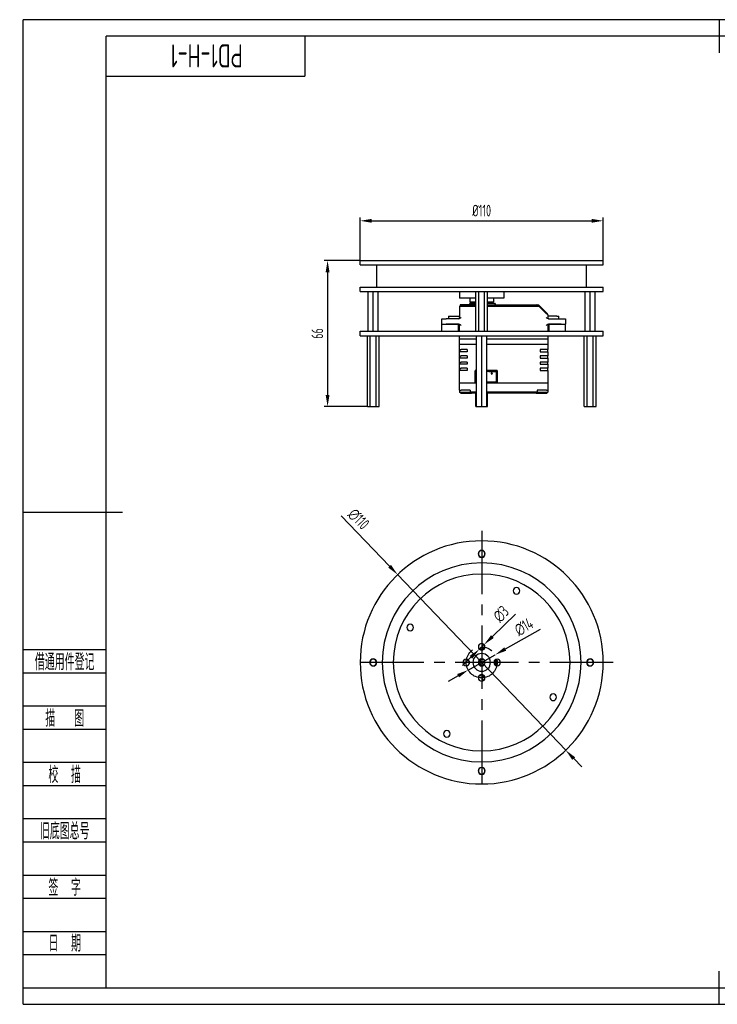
# Model space of a CAD drawing. Header units: inches. Extents: x -39 to 592, y -8 to 438.
# Tile 1 of 2: x -39 to 277, y -8 to 438. Entities that reach past the tile are written whole.
import ezdxf
from ezdxf.enums import TextEntityAlignment as Align

# ---------------------------------------------------------------- set-up
doc = ezdxf.new("R2010")
doc.units = ezdxf.units.IN
doc.header["$LTSCALE"] = 1.5
doc.header["$MEASUREMENT"] = 0
doc.linetypes.add('CENTER2', pattern=[28.575, 19.05, -3.175, 3.175, -3.175])
for name, color, linetype in [('1轮廓实线层', 7, 'Continuous'), ('2细线层', 4, 'Continuous'), ('3中心线层', 1, 'CENTER2'), ('6文字层', 3, 'Continuous'), ('7标注层', 4, 'Continuous'), ('图框层', 7, 'Continuous')]:
    doc.layers.add(name, color=color, linetype=linetype)
doc.styles.add('PC_TEXTSTYLE', font='ISOCP.SHX', dxfattribs={"width": 0.707, "bigfont": 'GBCBIG.SHX'})
doc.dimstyles.new('GB_DIAMETER', dxfattribs={"dimtxt": 3.5, "dimasz": 3.5, "dimexe": 1, "dimexo": 0, "dimgap": 1.5, "dimtad": 1, "dimjust": 4, "dimdsep": 46, "dimtxsty": 'PC_TEXTSTYLE', "dimcen": 0, "dimclrd": 256, "dimclrt": 3, "dimadec": 0, "dimazin": 2, "dimtp": 0.1, "dimtm": 0.1, "dimtfac": 0.71, "dimtdec": 3, "dimtmove": 0, "dimatfit": 2, "dimfxl": 1, "dimtfill": 1, "dimarcsym": 0})
doc.dimstyles.new('GB_LINEAR', dxfattribs={"dimtxt": 3.5, "dimasz": 3.5, "dimexe": 1, "dimexo": 0, "dimgap": 1.5, "dimtad": 1, "dimdsep": 46, "dimtxsty": 'PC_TEXTSTYLE', "dimcen": 0, "dimclrd": 256, "dimclrt": 3, "dimadec": 0, "dimazin": 2, "dimtp": 0.1, "dimtm": 0.1, "dimtfac": 0.71, "dimtdec": 3, "dimtmove": 0, "dimatfit": 3, "dimfxl": 1, "dimtfill": 1, "dimarcsym": 0})

# ---------------------------------------------------------------- blocks, each defined once
blk = doc.blocks.new('ZwmFrameMain_A3^_^无分区图框^_^landscape')
at = {"layer": '1轮廓实线层'}
for p, q in [((185, 292), (185, 282)), ((0, 0), (0, 287)), ((390, 287), (0, 287)), ((390, 287), (390, 0)), ((-25, 143.5), (5, 143.5)), ((395, 143.5), (385, 143.5)), ((185, -5), (185, 5)), ((0, 0), (390, 0))]:
    blk.add_line(p, q, dxfattribs=at)
at = {"layer": '2细线层'}
for p, q in [((-25, -5), (-25, 292)), ((395, 292), (-25, 292)), ((395, 292), (395, -5)), ((-25, -5), (395, -5))]:
    blk.add_line(p, q, dxfattribs=at)
blk = doc.blocks.new('ZwmFrameMain_图样代号')
at = {"layer": '2细线层', "linetype": 'Continuous'}
for p in [(60, 0), (0, -12)]:
    blk.add_line(p, (60, -12), dxfattribs=at)
at = {"layer": '6文字层', "style": 'PC_TEXTSTYLE', "width": 2.827942}
blk.add_attdef('图样代号', text='', height=7, rotation=180, dxfattribs=at).set_placement((58.24, -2.4), (2.35, -2.4), align=Align.FIT)
blk = doc.blocks.new('ZwmFrameMain_附加栏')
at = {"layer": '2细线层'}
for p, q in [((-25, 102), (0, 102)), ((-25, 95), (0, 95)), ((-25, 85), (0, 85)), ((-25, 78), (0, 78)), ((-25, 68), (0, 68)), ((-25, 61), (0, 61)), ((-25, 51), (0, 51)), ((-25, 44), (0, 44)), ((-25, 34), (0, 34)), ((-25, 27), (0, 27)), ((-25, 17), (0, 17)), ((-25, 10), (0, 10)), ((-25, 0), (0, 0))]:
    blk.add_line(p, q, dxfattribs=at)
at = {"layer": '6文字层', "color": 3, "style": 'PC_TEXTSTYLE'}
for s, width, p in [('借通用件登记', 0.667, (-12.5, 98.5)), ('描   图', 0.6667, (-12.5, 81.5)), ('校  描', 0.667, (-12.5, 64.5)), ('旧底图总号', 0.667, (-12.5, 47.5)), ('签  字', 0.667, (-12.5, 30.5)), ('日  期', 0.667, (-12.49, 13.6))]:
    blk.add_text(s, height=5, dxfattribs=dict(at, width=width)).set_placement(p, align=Align.MIDDLE)
at = {"layer": '6文字层', "style": 'PC_TEXTSTYLE'}
for tag, width, p, p2 in [('借通用件登记', 0.671328, (-23.44, 86.36), (-1.25, 86.36)), ('描图', 2.120922, (-23.44, 69.36), (-1.25, 69.36)), ('校图', 2.149976, (-23.75, 52.06), (-1.25, 52.06)), ('旧底图总号', 0.761452, (-22.84, 35.67), (-1.86, 35.67)), ('签字', 2.026939, (-23.14, 18.37), (-1.56, 18.37)), ('日期', 1.89999, (-22.84, 1.37), (-2.17, 1.37))]:
    blk.add_attdef(tag, text='', height=5, dxfattribs=dict(at, width=width)).set_placement(p, p2, align=Align.FIT)
blk = doc.blocks.new('*D17')
at = {"layer": '7标注层', "color": 0, "lineweight": -2}
for p, q in [((115.02, 329.01), (115.02, 348.51)), ((225.02, 329.01), (225.02, 348.51))]:
    blk.add_line(p, q, dxfattribs=at)
at = {"layer": '7标注层', "lineweight": -2}
blk.add_line((120.27, 347.01), (219.77, 347.01), dxfattribs=at)
at = {"layer": '7标注层'}
for points in [[(120.27, 347.88), (120.27, 346.13), (115.02, 347.01)], [(219.77, 346.13), (219.77, 347.88), (225.02, 347.01)]]:
    blk.add_solid(points, dxfattribs=at)
at = {"layer": 'Defpoints', "color": 0}
for p in [(225.02, 347.01), (115.02, 329.01), (225.02, 329.01)]:
    blk.add_point(p, dxfattribs=at)
at = {"layer": '7标注层', "color": 3, "insert": (170.02, 351.62), "char_height": 5.25, "attachment_point": 5, "style": 'PC_TEXTSTYLE', "bg_fill": 3, "box_fill_scale": 1.25, "bg_fill_color": 257, "bg_fill_transparency": 0}
blk.add_mtext('%%c110', dxfattribs=at)
blk = doc.blocks.new('*D19')
at = {"layer": '7标注层', "color": 0, "lineweight": -2}
for p, q in [((115.02, 329.01), (98.76, 329.01)), ((118.26, 263.01), (98.76, 263.01))]:
    blk.add_line(p, q, dxfattribs=at)
at = {"layer": '7标注层', "lineweight": -2}
blk.add_line((100.26, 323.76), (100.26, 268.26), dxfattribs=at)
at = {"layer": '7标注层'}
for points in [[(101.14, 323.76), (99.39, 323.76), (100.26, 329.01)], [(99.39, 268.26), (101.14, 268.26), (100.26, 263.01)]]:
    blk.add_solid(points, dxfattribs=at)
at = {"layer": 'Defpoints', "color": 0}
for p in [(115.02, 329.01), (100.26, 263.01), (118.26, 263.01)]:
    blk.add_point(p, dxfattribs=at)
at = {"layer": '7标注层', "color": 3, "insert": (95.65, 296.01), "char_height": 5.25, "attachment_point": 5, "rotation": 90, "style": 'PC_TEXTSTYLE', "bg_fill": 3, "box_fill_scale": 1.25, "bg_fill_color": 257, "bg_fill_transparency": 0}
blk.add_mtext('66', dxfattribs=at)
blk = doc.blocks.new('*D20')
at = {"layer": '7标注层', "lineweight": -2}
for p, q in [((185.36, 169.01), (174.88, 158.88)), ((168.94, 153.15), (171.1, 155.24)), ((165.16, 149.51), (161.39, 145.86))]:
    blk.add_line(p, q, dxfattribs=at)
at = {"layer": '7标注层'}
for points in [[(174.27, 159.51), (175.49, 158.25), (171.1, 155.24)], [(165.77, 148.88), (164.56, 150.14), (168.94, 153.15)]]:
    blk.add_solid(points, dxfattribs=at)
at = {"layer": 'Defpoints', "color": 0}
for p in [(168.94, 153.15), (171.1, 155.24)]:
    blk.add_point(p, dxfattribs=at)
at = {"layer": '7标注层', "color": 3, "insert": (178.81, 169.09), "char_height": 5.25, "attachment_point": 5, "rotation": 43.9841, "style": 'PC_TEXTSTYLE', "bg_fill": 3, "box_fill_scale": 1.25, "bg_fill_color": 257, "bg_fill_transparency": 0}
blk.add_mtext('∅3', dxfattribs=at)
blk = doc.blocks.new('*D21')
at = {"layer": '7标注层', "lineweight": -2}
for p, q in [((196.43, 162.14), (180.68, 153.23)), ((163.93, 143.75), (176.11, 150.64)), ((159.36, 141.16), (154.79, 138.58))]:
    blk.add_line(p, q, dxfattribs=at)
at = {"layer": '7标注层'}
for points in [[(180.25, 153.99), (181.11, 152.47), (176.11, 150.64)], [(159.79, 140.4), (158.93, 141.92), (163.93, 143.75)]]:
    blk.add_solid(points, dxfattribs=at)
at = {"layer": 'Defpoints', "color": 0}
for p in [(176.11, 150.64), (163.93, 143.75)]:
    blk.add_point(p, dxfattribs=at)
at = {"layer": '7标注层', "color": 3, "insert": (189.13, 163.31), "char_height": 5.25, "attachment_point": 5, "rotation": 29.5104, "style": 'PC_TEXTSTYLE', "bg_fill": 3, "box_fill_scale": 1.25, "bg_fill_color": 257, "bg_fill_transparency": 0}
blk.add_mtext('∅14', dxfattribs=at)
blk = doc.blocks.new('*D22')
at = {"layer": '7标注层', "lineweight": -2}
for p, q in [((106.45, 213.58), (128.35, 190.71)), ((208.06, 107.47), (131.98, 186.92)), ((211.69, 103.68), (215.32, 99.89))]:
    blk.add_line(p, q, dxfattribs=at)
at = {"layer": '7标注层'}
for points in [[(127.72, 190.1), (128.98, 191.31), (131.98, 186.92)], [(212.33, 104.29), (211.06, 103.08), (208.06, 107.47)]]:
    blk.add_solid(points, dxfattribs=at)
at = {"layer": 'Defpoints', "color": 0}
for p in [(131.98, 186.92), (208.06, 107.47)]:
    blk.add_point(p, dxfattribs=at)
at = {"layer": '7标注层', "color": 3, "insert": (114.29, 212.06), "char_height": 5.25, "attachment_point": 5, "rotation": 313.7617, "style": 'PC_TEXTSTYLE', "bg_fill": 3, "box_fill_scale": 1.25, "bg_fill_color": 257, "bg_fill_transparency": 0}
blk.add_mtext('∅110', dxfattribs=at)

msp = doc.modelspace()

# ---------------------------------------------------------------- linework, layer by layer
at = {"color": 7, "linetype": 'Continuous', "lineweight": 25}
for p, q in [((115.021, 327.009), (115.021, 329.009)), ((115.021, 329.009), (225.021, 329.009)), ((115.021, 327.009), (225.021, 327.009)), ((122.521, 317.009), (122.521, 327.009)), ((217.521, 317.009), (217.521, 327.009)), ((225.021, 327.009), (225.021, 329.009)), ((115.021, 315.009), (115.021, 317.009)), ((115.021, 317.009), (225.021, 317.009)), ((225.021, 315.009), (225.021, 317.009)), ((115.021, 315.009), (225.021, 315.009)), ((118.621, 297.009), (118.621, 315.009)), ((120.921, 297.009), (120.921, 315.009)), ((123.221, 297.009), (123.221, 315.009)), ((160.021, 315.009), (160.021, 312.009)), ((167.412, 312.009), (160.021, 312.009)), ((164.721, 312.009), (164.721, 310.209)), ((167.365, 297.009), (167.365, 315.009)), ((168.693, 297.009), (168.693, 315.009)), ((171.349, 297.009), (171.349, 315.009)), ((172.676, 297.009), (172.676, 315.009)), ((180.021, 312.009), (172.691, 312.009)), ((175.321, 312.009), (175.321, 310.209)), ((180.021, 315.009), (180.021, 312.009)), ((216.821, 297.009), (216.821, 315.009)), ((219.121, 297.009), (219.121, 315.009)), ((221.421, 297.009), (221.421, 315.009)), ((160.021, 308.259), (160.271, 308.509)), ((160.021, 308.259), (160.021, 303.209)), ((160.306, 308.909), (160.306, 308.509)), ((167.346, 309.009), (160.406, 309.009)), ((167.365, 308.509), (160.721, 308.509)), ((167.365, 308.259), (160.721, 308.259)), ((164.846, 309.809), (164.346, 309.009)), ((167.412, 310.209), (164.721, 310.209)), ((164.846, 309.809), (167.346, 309.809)), ((172.676, 309.009), (195.021, 309.009)), ((195.511, 308.509), (172.676, 308.509)), ((195.51, 308.259), (172.676, 308.259)), ((175.321, 310.209), (172.691, 310.209)), ((172.691, 309.809), (175.846, 309.809)), ((172.803, 310.209), (172.803, 309.809)), ((172.901, 309.809), (172.901, 310.209)), ((173.141, 310.209), (173.141, 309.809)), ((173.197, 309.809), (173.197, 310.209)), ((173.303, 310.209), (173.303, 309.809)), ((173.314, 309.809), (173.314, 310.209)), ((175.846, 309.809), (176.346, 309.009)), ((195.021, 309.009), (195.371, 309.009)), ((195.119, 308.909), (195.511, 308.509)), ((195.864, 308.506), (195.371, 309.009)), ((195.371, 309.009), (195.721, 309.009)), ((196.112, 308.253), (195.51, 308.259)), ((196.218, 308.502), (195.511, 308.509)), ((195.721, 309.009), (196.218, 308.502)), ((196.218, 308.502), (196.112, 308.253)), ((199.321, 304.981), (196.112, 308.253)), ((199.499, 305.156), (196.218, 308.502)), ((155.022, 303.909), (156.021, 303.909)), ((155.022, 303.909), (155.022, 302.709)), ((156.021, 303.909), (160.021, 303.909)), ((199.321, 304.981), (199.499, 305.156)), ((200.021, 304.522), (199.949, 304.697)), ((200.021, 304.522), (200.021, 303.209)), ((204.021, 303.909), (200.021, 303.909)), ((204.021, 303.909), (205.019, 303.909)), ((205.019, 302.709), (205.019, 303.909)), ((152.021, 300.209), (152.021, 302.709)), ((152.021, 302.709), (154.021, 302.709)), ((152.021, 297.009), (152.021, 300.209)), ((152.021, 300.209), (154.021, 300.209)), ((159.746, 302.709), (154.021, 302.709)), ((154.021, 300.209), (159.521, 300.209)), ((159.746, 300.209), (154.021, 300.209)), ((159.521, 297.009), (159.521, 300.209)), ((160.021, 297.009), (160.021, 299.709)), ((200.021, 299.709), (200.021, 297.009)), ((200.295, 302.709), (206.021, 302.709)), ((206.021, 300.209), (200.295, 300.209)), ((200.521, 300.209), (206.021, 300.209)), ((200.521, 297.009), (200.521, 300.209)), ((206.021, 302.709), (208.021, 302.709)), ((206.021, 300.209), (208.021, 300.209)), ((208.021, 302.709), (208.021, 300.209)), ((208.021, 297.009), (208.021, 300.209)), ((115.021, 295.009), (115.021, 297.009)), ((115.021, 297.009), (225.021, 297.009)), ((115.021, 295.009), (225.021, 295.009)), ((118.265, 263.009), (118.265, 295.009)), ((119.593, 263.009), (119.593, 295.009)), ((122.249, 263.009), (122.249, 295.009)), ((123.576, 263.009), (123.576, 295.009)), ((160.021, 293.509), (160.021, 295.009)), ((167.721, 263.009), (167.721, 295.009)), ((170.021, 263.009), (170.021, 295.009)), ((172.321, 263.009), (172.321, 295.009)), ((200.021, 295.009), (200.021, 293.509)), ((216.465, 263.009), (216.465, 295.009)), ((217.793, 263.009), (217.793, 295.009)), ((220.449, 263.009), (220.449, 295.009)), ((221.776, 263.009), (221.776, 295.009)), ((225.021, 295.009), (225.021, 297.009)), ((160.021, 291.209), (160.021, 293.509)), ((160.721, 293.509), (160.021, 293.509)), ((160.021, 291.209), (160.721, 291.209)), ((160.021, 288.709), (160.021, 291.209)), ((167.721, 293.509), (160.721, 293.509)), ((160.721, 291.209), (167.721, 291.209)), ((199.321, 293.509), (172.321, 293.509)), ((172.321, 291.209), (199.321, 291.209)), ((200.021, 293.509), (199.321, 293.509)), ((199.321, 291.209), (200.021, 291.209)), ((200.021, 293.509), (200.021, 291.209)), ((200.021, 291.209), (200.021, 288.709)), ((160.021, 288.709), (160.721, 288.709)), ((160.021, 287.709), (160.021, 288.709)), ((160.021, 285.909), (160.021, 287.709)), ((160.721, 287.709), (160.021, 287.709)), ((160.021, 285.909), (160.721, 285.909)), ((160.021, 284.909), (160.021, 285.909)), ((160.271, 287.709), (160.271, 288.709)), ((160.271, 284.909), (160.271, 285.909)), ((163.521, 288.709), (160.721, 288.709)), ((163.521, 287.709), (160.721, 287.709)), ((163.521, 285.909), (160.721, 285.909)), ((163.521, 288.709), (163.521, 287.709)), ((163.521, 285.909), (163.521, 284.909)), ((199.321, 288.709), (196.521, 288.709)), ((196.521, 288.709), (196.521, 287.709)), ((196.521, 287.709), (199.321, 287.709)), ((199.321, 285.909), (196.521, 285.909)), ((196.521, 285.909), (196.521, 284.909)), ((200.021, 288.709), (199.321, 288.709)), ((199.321, 287.709), (200.021, 287.709)), ((200.021, 285.909), (199.321, 285.909)), ((199.771, 288.709), (199.771, 287.709)), ((199.771, 285.909), (199.771, 284.909)), ((200.021, 287.709), (200.021, 288.709)), ((200.021, 287.709), (200.021, 285.909)), ((200.021, 284.909), (200.021, 285.909)), ((160.021, 283.109), (160.021, 284.909)), ((160.721, 284.909), (160.021, 284.909)), ((160.021, 283.109), (160.721, 283.109)), ((160.021, 282.109), (160.021, 283.109)), ((160.021, 280.309), (160.021, 282.109)), ((160.721, 282.109), (160.021, 282.109)), ((160.271, 282.109), (160.271, 283.109)), ((163.521, 284.909), (160.721, 284.909)), ((163.521, 283.109), (160.721, 283.109)), ((163.521, 282.109), (160.721, 282.109)), ((163.521, 283.109), (163.521, 282.109)), ((196.521, 284.909), (199.321, 284.909)), ((199.321, 283.109), (196.521, 283.109)), ((196.521, 283.109), (196.521, 282.109)), ((196.521, 282.109), (199.321, 282.109)), ((199.321, 284.909), (200.021, 284.909)), ((200.021, 283.109), (199.321, 283.109)), ((199.321, 282.109), (200.021, 282.109)), ((199.771, 283.109), (199.771, 282.109)), ((200.021, 284.909), (200.021, 283.109)), ((200.021, 282.109), (200.021, 283.109)), ((200.021, 282.109), (200.021, 280.309)), ((160.021, 280.309), (160.721, 280.309)), ((160.021, 279.309), (160.021, 280.309)), ((160.021, 273.709), (160.021, 279.309)), ((160.721, 279.309), (160.021, 279.309)), ((160.271, 279.309), (160.271, 280.309)), ((163.521, 280.309), (160.721, 280.309)), ((163.521, 279.309), (160.721, 279.309)), ((163.521, 280.309), (163.521, 279.309)), ((167.721, 279.309), (167.024, 279.309)), ((167.024, 279.309), (167.024, 273.709)), ((167.073, 273.909), (167.073, 279.109)), ((167.073, 279.109), (167.074, 279.109)), ((167.074, 273.909), (167.074, 279.109)), ((167.074, 279.109), (167.721, 279.109)), ((167.721, 278.709), (167.274, 278.709)), ((167.274, 278.709), (167.274, 274.109)), ((167.274, 278.709), (167.274, 274.109)), ((167.365, 279.109), (167.365, 279.309)), ((177.024, 279.309), (172.321, 279.309)), ((172.321, 279.109), (176.974, 279.109)), ((172.321, 278.909), (173.281, 278.909)), ((172.321, 277.961), (172.325, 277.909)), ((172.321, 277.949), (172.323, 277.909)), ((172.325, 277.909), (172.321, 277.857)), ((172.323, 277.909), (172.321, 277.869)), ((172.676, 279.109), (172.676, 279.309)), ((173.281, 278.909), (173.281, 278.709)), ((176.774, 278.709), (173.281, 278.709)), ((174.565, 278.209), (174.563, 278.209)), ((174.563, 277.609), (174.565, 277.609)), ((176.774, 274.109), (176.774, 278.709)), ((176.974, 273.909), (176.974, 279.109)), ((176.974, 273.909), (176.974, 279.109)), ((176.974, 279.109), (176.974, 279.109)), ((177.024, 279.309), (177.024, 273.709)), ((199.321, 280.309), (196.521, 280.309)), ((196.521, 280.309), (196.521, 279.309)), ((196.521, 279.309), (199.321, 279.309)), ((200.021, 280.309), (199.321, 280.309)), ((199.321, 279.309), (200.021, 279.309)), ((199.771, 280.309), (199.771, 279.309)), ((200.021, 279.309), (200.021, 280.309)), ((200.021, 279.309), (200.021, 273.709)), ((160.021, 273.709), (160.721, 273.709)), ((160.021, 270.409), (160.021, 273.709)), ((160.721, 273.709), (167.024, 273.709)), ((160.721, 273.709), (167.721, 273.709)), ((167.073, 273.909), (167.074, 273.909)), ((167.074, 273.909), (167.721, 273.909)), ((167.274, 274.109), (167.721, 274.109)), ((167.365, 273.709), (167.365, 273.909)), ((172.321, 274.109), (176.774, 274.109)), ((172.321, 273.909), (176.974, 273.909)), ((172.321, 273.709), (199.321, 273.709)), ((172.676, 273.709), (172.676, 273.909)), ((176.974, 273.909), (176.974, 273.909)), ((177.024, 273.709), (199.321, 273.709)), ((199.321, 273.709), (200.021, 273.709)), ((200.021, 273.709), (200.021, 270.409)), ((160.021, 270.409), (160.721, 270.409)), ((160.021, 270.409), (160.021, 269.509)), ((160.021, 269.509), (162.021, 269.509)), ((160.521, 269.009), (160.021, 269.509)), ((160.521, 269.009), (162.021, 269.009)), ((164.871, 270.409), (160.721, 270.409)), ((164.871, 270.409), (164.871, 269.509)), ((167.721, 269.509), (164.871, 269.509)), ((164.871, 269.509), (165.371, 269.009)), ((167.721, 269.009), (165.371, 269.009)), ((167.365, 263.009), (167.365, 269.009)), ((195.171, 269.509), (172.321, 269.509)), ((194.671, 269.009), (172.321, 269.009)), ((172.676, 263.009), (172.676, 269.009)), ((194.671, 269.009), (195.171, 269.509)), ((199.321, 270.409), (195.171, 270.409)), ((195.171, 270.409), (195.171, 269.509)), ((198.021, 269.509), (200.021, 269.509)), ((198.021, 269.009), (199.521, 269.009)), ((199.321, 270.409), (200.021, 270.409)), ((200.021, 269.509), (199.521, 269.009)), ((200.021, 270.409), (200.021, 269.509)), ((118.265, 263.009), (119.593, 263.009)), ((119.593, 263.009), (122.249, 263.009)), ((122.249, 263.009), (123.576, 263.009)), ((167.365, 263.009), (167.721, 263.009)), ((167.721, 263.009), (170.021, 263.009)), ((170.021, 263.009), (172.321, 263.009)), ((172.321, 263.009), (172.676, 263.009)), ((216.465, 263.009), (217.793, 263.009)), ((217.793, 263.009), (220.449, 263.009)), ((220.449, 263.009), (221.776, 263.009)), ((170.346, 154.696), (170.346, 154.178)), ((171.401, 153.609), (170.81, 153.679)), ((170.846, 155.196), (171.139, 155.196)), ((164.379, 147.831), (164.346, 147.196)), ((164.346, 147.196), (164.379, 146.56)), ((175.846, 147.196), (175.78, 148.04)), ((175.78, 146.352), (175.846, 147.196)), ((170.346, 141.196), (171.095, 141.243)), ((170.346, 140.214), (170.346, 139.696)), ((170.81, 140.712), (171.401, 140.782)), ((171.139, 139.196), (170.846, 139.196))]:
    msp.add_line(p, q, dxfattribs=at)
at = {"color": 7, "linetype": 'Continuous', "lineweight": 25, "flags": 128}
for points in [[(176.346, 147.196), (176.272, 148.134), (176.211, 148.459)], [(176.211, 145.933), (176.272, 146.257), (176.346, 147.196)], [(176.846, 147.196), (176.773, 148.167), (176.679, 148.656)], [(176.679, 145.735), (176.773, 146.225), (176.846, 147.196)], [(169.048, 141.338), (169.407, 141.27), (170.346, 141.196)]]:
    msp.add_lwpolyline(points, dxfattribs=at)
at = {"color": 7, "linetype": 'Continuous', "lineweight": 25}
for centre, radius, start, end in [((160.406, 308.909), 0.1, 90, 180), ((159.521, 303.209), 0.5, 270, 0), ((200.521, 303.209), 0.5, 180, 270), ((159.521, 299.709), 0.5, 0, 90), ((200.521, 299.709), 0.5, 90, 180), ((174.563, 277.909), 0.3, 360, 180), ((174.563, 277.909), 0.3, 180, 0), ((174.565, 277.909), 0.3, 360, 90), ((174.565, 277.909), 0.3, 270, 0), ((170.021, 147.196), 55, 0, 180), ((170.021, 196.296), 1.6, 0, 180), ((170.021, 196.296), 1.6, 180, 0), ((170.021, 196.296), 1.5, 0, 180), ((170.021, 196.296), 1.5, 180, 0), ((170.021, 147.196), 45, 0, 180), ((170.021, 147.196), 40, 0, 180), ((185.802, 179.552), 1.5, 0, 180), ((185.802, 179.552), 1.5, 180, 0), ((137.664, 162.977), 1.5, 0, 180), ((137.664, 162.977), 1.5, 180, 0), ((170.021, 154.196), 1.5, 0, 180), ((170.021, 154.196), 1.5, 180, 0), ((170.346, 147.196), 6, 82.82719, 102.48932), ((170.846, 154.696), 0.5, 90, 180), ((170.846, 154.178), 0.5, 180, 265.90395), ((170.021, 147.196), 55, 180, 0), ((120.921, 147.196), 1.6, 0, 180), ((120.921, 147.196), 1.6, 180, 0), ((120.921, 147.196), 1.5, 90, 270), ((120.921, 147.196), 1.5, 270, 90), ((170.021, 147.196), 45, 180, 0), ((170.021, 147.196), 40, 180, 0), ((163.021, 147.196), 1.5, 0, 180), ((163.021, 147.196), 1.5, 180, 0), ((170.021, 147.196), 4, 0, 180), ((170.021, 147.196), 4, 180, 0), ((170.021, 147.196), 1.6, 0, 180), ((170.021, 147.196), 1.6, 180, 0), ((170.346, 147.196), 1.7, 113.21801, 180), ((170.346, 147.196), 1.7, 180, 246.78199), ((170.346, 147.196), 1.3, 25.23245, 180), ((170.346, 147.196), 1.3, 180, 334.76755), ((177.021, 147.196), 1.5, 0, 180), ((177.021, 147.196), 1.5, 180, 0), ((219.121, 147.196), 1.6, 0, 180), ((219.121, 147.196), 1.6, 180, 0), ((219.121, 147.196), 1.5, 90, 270), ((219.121, 147.196), 1.5, 270, 90), ((170.021, 140.196), 1.5, 0, 180), ((170.021, 140.196), 1.5, 180, 0), ((170.846, 140.214), 0.5, 94.09605, 180), ((170.846, 139.696), 0.5, 180, 270), ((202.377, 131.414), 1.5, 0, 180), ((202.377, 131.414), 1.5, 180, 0), ((154.239, 114.839), 1.5, 0, 180), ((154.239, 114.839), 1.5, 180, 0), ((170.021, 98.096), 1.6, 0, 180), ((170.021, 98.096), 1.6, 180, 0), ((170.021, 98.096), 1.5, 0, 180), ((170.021, 98.096), 1.5, 180, 0)]:
    msp.add_arc(centre, radius, start, end, dxfattribs=at)
for points in [[(160.721, 308.259), (160.629, 308.259), (160.445, 308.259), (160.214, 308.259), (160.052, 308.259), (160.031, 308.259), (160.021, 308.259)], [(162.021, 269.509), (162.394, 269.509), (163.141, 269.509), (164.083, 269.509), (164.742, 269.509), (164.828, 269.509), (164.871, 269.509)], [(195.171, 269.509), (195.213, 269.509), (195.299, 269.509), (195.958, 269.509), (196.9, 269.509), (197.647, 269.509), (198.021, 269.509)]]:
    msp.add_open_spline(points, degree=3, dxfattribs=at)
for points, knots in [([(160.721, 308.509), (160.662, 308.509), (160.544, 308.509), (160.395, 308.509), (160.291, 308.509), (160.277, 308.509), (160.271, 308.509)], [0, 0, 0, 0, 0.24999849, 0.49999799, 0.74999849, 1, 1, 1, 1]), ([(195.119, 308.909), (195.106, 308.923), (195.083, 308.947), (195.056, 308.974), (195.039, 308.991), (195.028, 309.001), (195.022, 309.008), (195.021, 309.009), (195.021, 309.009)], [0, 0, 0, 0, 0.2991165, 0.5206065, 0.6551612, 0.7779296, 0.8917101, 1, 1, 1, 1]), ([(160.721, 303.209), (160.583, 303.094), (160.367, 302.913), (160.03, 302.739), (159.836, 302.719), (159.746, 302.709)], [0, 0, 0, 0, 0.4807314, 0.7576211, 1, 1, 1, 1]), ([(200.021, 304.522), (200.018, 304.523), (200.014, 304.526), (199.978, 304.55), (199.922, 304.587), (199.81, 304.66), (199.609, 304.791), (199.42, 304.916), (199.321, 304.981)], [0, 0, 0, 0, 0.1035077, 0.2103567, 0.3217794, 0.4388641, 0.7069317, 1, 1, 1, 1]), ([(200.295, 302.709), (200.217, 302.717), (200.049, 302.732), (199.704, 302.887), (199.479, 303.077), (199.321, 303.209)], [0, 0, 0, 0, 0.2112162, 0.4481855, 1, 1, 1, 1]), ([(199.949, 304.697), (199.948, 304.698), (199.945, 304.7), (199.923, 304.724), (199.886, 304.761), (199.812, 304.837), (199.681, 304.97), (199.562, 305.091), (199.499, 305.156)], [0, 0, 0, 0, 0.0920995, 0.1856825, 0.2950224, 0.4110742, 0.6870045, 1, 1, 1, 1]), ([(159.746, 300.209), (159.825, 300.202), (159.992, 300.187), (160.337, 300.032), (160.563, 299.842), (160.721, 299.709)], [0, 0, 0, 0, 0.2112374, 0.4482348, 1, 1, 1, 1]), ([(199.321, 299.709), (199.458, 299.825), (199.675, 300.006), (200.012, 300.18), (200.205, 300.2), (200.295, 300.209)], [0, 0, 0, 0, 0.4818829, 0.7581086, 1, 1, 1, 1]), ([(162.021, 269.009), (162.46, 269.009), (163.338, 269.009), (164.445, 269.009), (165.22, 269.009), (165.32, 269.009), (165.371, 269.009)], [0, 0, 0, 0, 0.24999986, 0.49999982, 0.74999986, 1, 1, 1, 1]), ([(194.671, 269.009), (194.721, 269.009), (194.822, 269.009), (195.596, 269.009), (196.704, 269.009), (197.582, 269.009), (198.021, 269.009)], [0, 0, 0, 0, 0.2499999, 0.4999998, 0.7499999, 1, 1, 1, 1])]:
    msp.add_open_spline(points, degree=3, knots=knots, dxfattribs=at)
at = {"layer": '3中心线层'}
for p, q in [((170.021, 206.696), (170.021, 87.696)), ((229.521, 147.196), (110.521, 147.196))]:
    msp.add_line(p, q, dxfattribs=at)

# ---------------------------------------------------------------- block references
at = {"layer": '图框层', "xscale": 1.5, "yscale": 1.5, "zscale": 1.5}
for name in ['ZwmFrameMain_A3^_^无分区图框^_^landscape', 'ZwmFrameMain_附加栏']:
    msp.add_blockref(name, (0, 0), dxfattribs=at)
at = {"layer": '图框层'}
ref = msp.add_blockref('ZwmFrameMain_图样代号', (0, 430.5), dxfattribs=dict(at, xscale=1.5, yscale=1.5, zscale=1.5))
ref.add_attrib('图样代号', 'PD1-H-1', dxfattribs={"layer": '6文字层', "height": 10.5, "rotation": 180, "style": 'PC_TEXTSTYLE', "width": 0.707}).set_placement((45.439, 426.895), align=Align.CENTER)

# ---------------------------------------------------------------- next in the draw order: dimensions: what is measured, and where the dimension line sits
at = {"layer": '7标注层'}
dim = msp.add_linear_dim(base=(225.021, 347.009), p1=(115.021, 329.009), p2=(225.021, 329.009), text='%%c<>', dimstyle='GB_LINEAR', override={"dimscale": 1.5, "dimgap": 1.5, "dimtad": 1, "dimjust": 0, "dimdec": 2, "dimlfac": 1, "dimpost": '<>', "dimse1": 0, "dimse2": 0, "dimsd1": 0, "dimsd2": 0, "dimclrd": 256, "dimclre": 0, "dimtofl": 1, "dimtvp": 0.1}, dxfattribs=at)
dim.commit()
dim.dimension.update_dxf_attribs({"geometry": '*D17', "text_midpoint": (170.021, 351.624)})
dim = msp.add_diameter_dim_2p(p1=(168.941, 153.154), p2=(171.1, 155.237), dimstyle='GB_DIAMETER', override={"dimscale": 1.5, "dimgap": 1.5, "dimtad": 1, "dimjust": 4, "dimtih": 0, "dimtoh": 0, "dimdec": 2, "dimlfac": 1, "dimse1": 0, "dimse2": 0, "dimsd1": 0, "dimsd2": 0, "dimtix": 0, "dimtofl": 1, "dimatfit": 0, "dimtvp": 0.1}, dxfattribs=at)
dim.commit()
dim.dimension.update_dxf_attribs({"geometry": '*D20', "text_midpoint": (180.808, 164.607), "dimtype": 163})

# ---------------------------------------------------------------- next in the draw order: linework, layer by layer
at = {"layer": '3中心线层'}
msp.add_circle((170.021, 147.196), 7, dxfattribs=at)

# ---------------------------------------------------------------- next in the draw order: dimensions: what is measured, and where the dimension line sits
at = {"layer": '7标注层'}
dim = msp.add_linear_dim(base=(100.265, 263.009), p1=(115.021, 329.009), p2=(118.265, 263.009), angle=90, dimstyle='GB_LINEAR', override={"dimscale": 1.5, "dimgap": 1.5, "dimtad": 1, "dimjust": 0, "dimdec": 2, "dimlfac": 1, "dimse1": 0, "dimse2": 0, "dimsd1": 0, "dimsd2": 0, "dimclrd": 256, "dimclre": 0, "dimtofl": 1, "dimtvp": 0.1}, dxfattribs=at)
dim.commit()
dim.dimension.update_dxf_attribs({"geometry": '*D19', "text_midpoint": (95.652, 296.009)})

# ---------------------------------------------------------------- next in the draw order: dimensions: what is measured, and where the dimension line sits
dim = msp.add_diameter_dim_2p(p1=(163.929, 143.748), p2=(176.112, 150.644), dimstyle='GB_DIAMETER', override={"dimscale": 1.5, "dimgap": 1.5, "dimtad": 1, "dimjust": 4, "dimtih": 0, "dimtoh": 0, "dimdec": 2, "dimlfac": 1, "dimse1": 0, "dimse2": 0, "dimsd1": 0, "dimsd2": 0, "dimtix": 0, "dimtofl": 1, "dimatfit": 0, "dimtvp": 0.1}, dxfattribs=at)
dim.commit()
dim.dimension.update_dxf_attribs({"geometry": '*D21', "text_midpoint": (191.4, 159.297), "dimtype": 163})

# ---------------------------------------------------------------- next in the draw order: dimensions: what is measured, and where the dimension line sits
dim = msp.add_diameter_dim_2p(p1=(208.062, 107.473), p2=(131.979, 186.918), dimstyle='GB_DIAMETER', override={"dimscale": 1.5, "dimgap": 1.5, "dimtad": 1, "dimjust": 4, "dimtih": 0, "dimtoh": 0, "dimdec": 2, "dimlfac": 1, "dimse1": 0, "dimse2": 0, "dimsd1": 0, "dimsd2": 0, "dimtix": 0, "dimtofl": 1, "dimatfit": 0, "dimtvp": 0.1}, dxfattribs=at)
dim.commit()
dim.dimension.update_dxf_attribs({"geometry": '*D22', "text_midpoint": (110.959, 208.867), "dimtype": 163})

doc.saveas('drawing.dxf')
